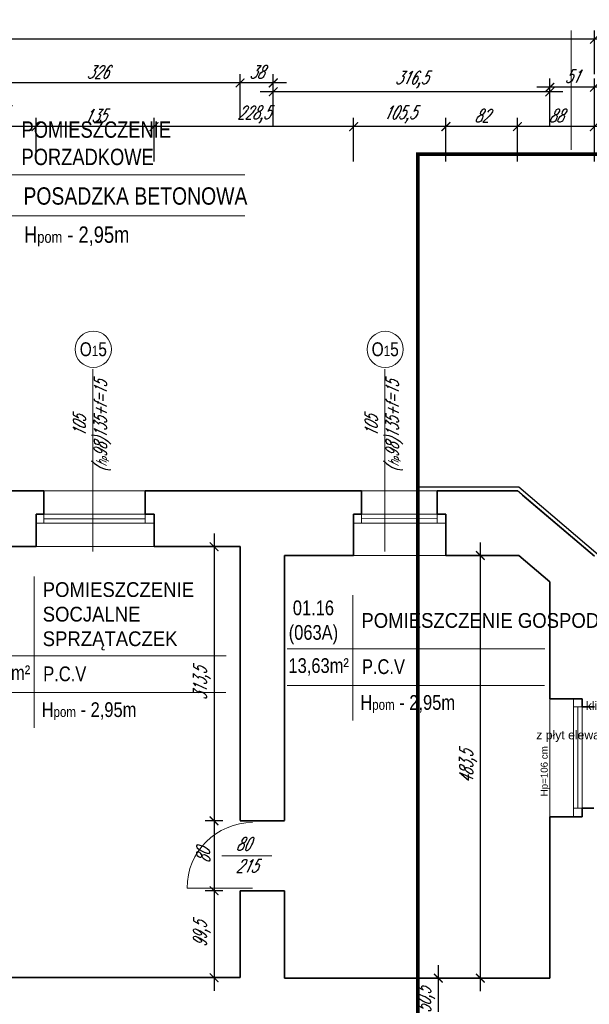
# Model space of a CAD drawing. Header units: millimetres. Extents: x 402 to 79005, y -7782 to 89952.
# Tile 214 of 256: x 25335 to 25987, y 36707 to 37833. Entities that reach past the tile are written whole.
import ezdxf
from ezdxf import colors
from ezdxf.entities.mleader import LeaderData, LeaderLine
from ezdxf.math import Vec2, Vec3

# ---------------------------------------------------------------- set-up
doc = ezdxf.new("R2010")
doc.units = ezdxf.units.MM
doc.header["$LTSCALE"] = 10
doc.linetypes.add('DASHED', pattern=[19.05, 12.7, -6.35])
doc.layers.get('0').update_dxf_attribs({"lineweight": 0})
doc.layers.get('Defpoints').update_dxf_attribs({"color": 253})
for name, color, linetype, lineweight in [('01 parter - ściany', 253, 'Continuous', 35), ('03-01_okna', 253, 'Continuous', 15), ('03_drzwi', 253, 'Continuous', 15), ('04-1_widok', 253, 'Continuous', 5), ('05-01_wymiary', 253, 'Continuous', 5), ('05-03_opis', 253, 'Continuous', 5), ('0_A_GRANICA OPRACOWANIA', 1, 'Continuous', 0), ('0_A_WYMIAROWANIE', 1, 'Continuous', 5), ('0_A_ŚCIANY ', 253, 'Continuous', 30), ('0_OPISY', 1, 'Continuous', 0)]:
    doc.layers.add(name, color=color, linetype=linetype, lineweight=lineweight)
doc.styles.add('ariel', font='ARIAL.TTF', dxfattribs={"width": 0.8})
doc.styles.add('ariel_wym', font='simplex.shx', dxfattribs={"width": 0.65, "oblique": 25})
doc.styles.add('SIMPLEXD', font='simplex.shx', dxfattribs={"width": 0.6})
doc.styles.get("Standard").update_dxf_attribs({"font": 'arial.ttf'})
doc.dimstyles.new('1-100', dxfattribs={"dimtxt": 16, "dimasz": 5, "dimexe": 0, "dimexo": 0, "dimgap": 5, "dimtad": 1, "dimdec": 1, "dimtxsty": 'SIMPLEXD', "dimcen": 5, "dimclrt": 256, "dimadec": 0, "dimazin": 0, "dimtfac": 1, "dimtdec": 0, "dimtix": 1, "dimtmove": 1, "dimatfit": 3, "dimldrblk": 'LP', "dimfxl": 0, "dimarcsym": 0})
doc.dimstyles.new('ariel 50', dxfattribs={"dimtxt": 15, "dimasz": 10, "dimexe": 10, "dimexo": 0, "dimgap": 5, "dimtad": 1, "dimdec": 1, "dimrnd": 0.5, "dimtxsty": 'ariel_wym', "dimblk": 'ARCHTICK', "dimcen": 2.5, "dimdle": 15, "dimazin": 0, "dimtfac": 1, "dimtdec": 1, "dimtix": 1, "dimtmove": 0, "dimatfit": 3, "dimldrblk": 'DOT', "dimfxl": 0, "dimarcsym": 0})
doc.dimstyles.new('ariel 50 wnętrze', dxfattribs={"dimtxt": 15, "dimasz": 10, "dimexe": 10, "dimexo": 0, "dimgap": 5, "dimtad": 1, "dimdec": 1, "dimrnd": 0.5, "dimtxsty": 'ariel_wym', "dimblk": 'ARCHTICK', "dimcen": 2.5, "dimdle": 15, "dimazin": 0, "dimtfac": 1, "dimtdec": 1, "dimtix": 1, "dimtmove": 0, "dimatfit": 3, "dimldrblk": 'DOT', "dimfxl": 0, "dimarcsym": 0})

# ---------------------------------------------------------------- blocks, each defined once
blk = doc.blocks.new('_ArchTick')
at = {"color": 0, "linetype": 'ByBlock', "const_width": 0.15}
blk.add_lwpolyline([(-0.5, -0.5), (0.5, 0.5)], dxfattribs=at)
blk = doc.blocks.new('*D160')
at = {"layer": '05-01_wymiary', "color": 0, "lineweight": -2}
for p, q in [((25904.6, 37670.5), (25904.6, 37720.5)), ((25992.7, 37670.5), (25992.7, 37720.5)), ((26007.7, 37710.5), (25889.6, 37710.5))]:
    blk.add_line(p, q, dxfattribs=at)
at = {"layer": 'Defpoints', "color": 0, "lineweight": 0}
for p in [(25904.6, 37710.5), (25904.6, 37294), (25992.7, 37219.1)]:
    blk.add_point(p, dxfattribs=at)
at = {"layer": '05-01_wymiary', "color": 0, "lineweight": -2, "xscale": 10, "yscale": 10, "zscale": 10, "rotation": 180}
blk.add_blockref('_ArchTick', (25904.6, 37710.5), dxfattribs=at)
at = {"layer": '05-01_wymiary', "color": 0, "lineweight": -2, "xscale": 10, "yscale": 10, "zscale": 10}
blk.add_blockref('_ArchTick', (25992.7, 37710.5), dxfattribs=at)
at = {"layer": '05-01_wymiary', "color": 0, "insert": (25948.7, 37723), "char_height": 15, "attachment_point": 5, "style": 'ariel_wym'}
blk.add_mtext('88', dxfattribs=at)
blk = doc.blocks.new('_Dot')
at = {"color": 0, "linetype": 'ByBlock', "lineweight": -2}
blk.add_line((-0.5, 0), (-1, 0), dxfattribs=at)
at = {"color": 0, "linetype": 'ByBlock', "const_width": 0.5}
blk.add_lwpolyline([(-0.25, 0, 1), (0.25, 0, 1)], format="xyb", close=True, dxfattribs=at)
blk = doc.blocks.new('*D161')
at = {"layer": '05-01_wymiary', "color": 0, "lineweight": -2}
for p, q in [((25822.8, 37670.5), (25822.8, 37720.5)), ((25904.6, 37670.5), (25904.6, 37720.5)), ((25919.6, 37710.5), (25807.8, 37710.5))]:
    blk.add_line(p, q, dxfattribs=at)
at = {"layer": 'Defpoints', "color": 0, "lineweight": 0}
for p in [(25822.8, 37710.5), (25904.6, 37294), (25822.8, 37219.9)]:
    blk.add_point(p, dxfattribs=at)
at = {"layer": '05-01_wymiary', "color": 0, "lineweight": -2, "xscale": 10, "yscale": 10, "zscale": 10, "rotation": 180}
blk.add_blockref('_ArchTick', (25822.8, 37710.5), dxfattribs=at)
at = {"layer": '05-01_wymiary', "color": 0, "lineweight": -2, "xscale": 10, "yscale": 10, "zscale": 10}
blk.add_blockref('_ArchTick', (25904.6, 37710.5), dxfattribs=at)
at = {"layer": '05-01_wymiary', "color": 0, "insert": (25863.7, 37723), "char_height": 15, "attachment_point": 5, "style": 'ariel_wym'}
blk.add_mtext('82', dxfattribs=at)
blk = doc.blocks.new('*D162')
at = {"layer": '05-01_wymiary', "color": 0, "lineweight": -2}
for p, q in [((25717.2, 37670.5), (25717.2, 37720.5)), ((25822.8, 37670.5), (25822.8, 37720.5)), ((25837.8, 37710.5), (25702.2, 37710.5))]:
    blk.add_line(p, q, dxfattribs=at)
at = {"layer": 'Defpoints', "color": 0, "lineweight": 0}
for p in [(25717.2, 37710.5), (25717.2, 37220), (25822.8, 37219.9)]:
    blk.add_point(p, dxfattribs=at)
at = {"layer": '05-01_wymiary', "color": 0, "lineweight": -2, "xscale": 10, "yscale": 10, "zscale": 10, "rotation": 180}
blk.add_blockref('_ArchTick', (25717.2, 37710.5), dxfattribs=at)
at = {"layer": '05-01_wymiary', "color": 0, "lineweight": -2, "xscale": 10, "yscale": 10, "zscale": 10}
blk.add_blockref('_ArchTick', (25822.8, 37710.5), dxfattribs=at)
at = {"layer": '05-01_wymiary', "color": 0, "insert": (25770, 37724.4), "char_height": 15, "attachment_point": 5, "style": 'ariel_wym'}
blk.add_mtext('105,5', dxfattribs=at)
blk = doc.blocks.new('*D163')
at = {"layer": '05-01_wymiary', "color": 0, "lineweight": -2}
for p, q in [((25488.8, 37670.5), (25488.8, 37720.5)), ((25717.2, 37670.5), (25717.2, 37720.5)), ((25732.2, 37710.5), (25473.8, 37710.5))]:
    blk.add_line(p, q, dxfattribs=at)
at = {"layer": 'Defpoints', "color": 0}
for p in [(25488.8, 37710.5), (25488.8, 37230), (25717.2, 37220)]:
    blk.add_point(p, dxfattribs=at)
at = {"layer": '05-01_wymiary', "color": 0, "lineweight": -2, "xscale": 10, "yscale": 10, "zscale": 10, "rotation": 180}
blk.add_blockref('_ArchTick', (25488.8, 37710.5), dxfattribs=at)
at = {"layer": '05-01_wymiary', "color": 0, "lineweight": -2, "xscale": 10, "yscale": 10, "zscale": 10}
blk.add_blockref('_ArchTick', (25717.2, 37710.5), dxfattribs=at)
at = {"layer": '05-01_wymiary', "color": 0, "insert": (25603, 37724.4), "char_height": 15, "attachment_point": 5, "style": 'ariel_wym'}
blk.add_mtext('228,5', dxfattribs=at)
blk = doc.blocks.new('*D164')
at = {"layer": '05-01_wymiary', "color": 0, "lineweight": -2}
for p, q in [((25353.8, 37670.5), (25353.8, 37720.5)), ((25488.8, 37670.5), (25488.8, 37720.5)), ((25503.8, 37710.5), (25338.8, 37710.5))]:
    blk.add_line(p, q, dxfattribs=at)
at = {"layer": 'Defpoints', "color": 0}
for p in [(25353.8, 37710.5), (25353.8, 37230), (25488.8, 37230)]:
    blk.add_point(p, dxfattribs=at)
at = {"layer": '05-01_wymiary', "color": 0, "lineweight": -2, "xscale": 10, "yscale": 10, "zscale": 10, "rotation": 180}
blk.add_blockref('_ArchTick', (25353.8, 37710.5), dxfattribs=at)
at = {"layer": '05-01_wymiary', "color": 0, "lineweight": -2, "xscale": 10, "yscale": 10, "zscale": 10}
blk.add_blockref('_ArchTick', (25488.8, 37710.5), dxfattribs=at)
at = {"layer": '05-01_wymiary', "color": 0, "insert": (25421.3, 37723), "char_height": 15, "attachment_point": 5, "style": 'ariel_wym'}
blk.add_mtext('135', dxfattribs=at)
blk = doc.blocks.new('*D165')
at = {"layer": '05-01_wymiary', "color": 0, "lineweight": -2}
for p, q in [((25261.2, 37670.5), (25261.2, 37720.5)), ((25353.8, 37670.5), (25353.8, 37720.5)), ((25368.8, 37710.5), (25246.2, 37710.5))]:
    blk.add_line(p, q, dxfattribs=at)
at = {"layer": 'Defpoints', "color": 0}
for p in [(25261.2, 37710.5), (25261.2, 37294), (25353.8, 37230)]:
    blk.add_point(p, dxfattribs=at)
at = {"layer": '05-01_wymiary', "color": 0, "lineweight": -2, "xscale": 10, "yscale": 10, "zscale": 10, "rotation": 180}
blk.add_blockref('_ArchTick', (25261.2, 37710.5), dxfattribs=at)
at = {"layer": '05-01_wymiary', "color": 0, "lineweight": -2, "xscale": 10, "yscale": 10, "zscale": 10}
blk.add_blockref('_ArchTick', (25353.8, 37710.5), dxfattribs=at)
at = {"layer": '05-01_wymiary', "color": 0, "insert": (25307.5, 37724.4), "char_height": 15, "attachment_point": 5, "style": 'ariel_wym'}
blk.add_mtext('92,5', dxfattribs=at)
blk = doc.blocks.new('*D176')
at = {"layer": '05-01_wymiary', "color": 0, "lineweight": -2}
for p, q in [((25941.7, 37715.5), (25941.7, 37765.5)), ((25992.7, 37715.5), (25992.7, 37765.5)), ((26007.7, 37755.5), (25926.7, 37755.5))]:
    blk.add_line(p, q, dxfattribs=at)
at = {"layer": 'Defpoints', "color": 0, "lineweight": 0}
for p in [(25941.7, 37755.5), (25992.7, 37219.1), (25941.7, 37189.7)]:
    blk.add_point(p, dxfattribs=at)
at = {"layer": '05-01_wymiary', "color": 0, "lineweight": -2, "xscale": 10, "yscale": 10, "zscale": 10, "rotation": 180}
blk.add_blockref('_ArchTick', (25941.7, 37755.5), dxfattribs=at)
at = {"layer": '05-01_wymiary', "color": 0, "lineweight": -2, "xscale": 10, "yscale": 10, "zscale": 10}
blk.add_blockref('_ArchTick', (25992.7, 37755.5), dxfattribs=at)
at = {"layer": '05-01_wymiary', "color": 0, "insert": (25967.2, 37768), "char_height": 15, "attachment_point": 5, "style": 'ariel_wym'}
blk.add_mtext('51', dxfattribs=at)
blk = doc.blocks.new('*D177')
at = {"layer": '05-01_wymiary', "color": 0, "lineweight": -2}
for p, q in [((25625.2, 37710.4), (25625.2, 37760.4)), ((25941.7, 37710.4), (25941.7, 37760.4)), ((25956.7, 37750.4), (25610.2, 37750.4))]:
    blk.add_line(p, q, dxfattribs=at)
at = {"layer": 'Defpoints', "color": 0, "lineweight": 0}
for p in [(25625.2, 37750.4), (25625.2, 37219.9), (25941.7, 37189.7)]:
    blk.add_point(p, dxfattribs=at)
at = {"layer": '05-01_wymiary', "color": 0, "lineweight": -2, "xscale": 10, "yscale": 10, "zscale": 10, "rotation": 180}
blk.add_blockref('_ArchTick', (25625.2, 37750.4), dxfattribs=at)
at = {"layer": '05-01_wymiary', "color": 0, "lineweight": -2, "xscale": 10, "yscale": 10, "zscale": 10}
blk.add_blockref('_ArchTick', (25941.7, 37750.4), dxfattribs=at)
at = {"layer": '05-01_wymiary', "color": 0, "insert": (25783.4, 37764.3), "char_height": 15, "attachment_point": 5, "style": 'ariel_wym'}
blk.add_mtext('316,5', dxfattribs=at)
blk = doc.blocks.new('*D178')
at = {"layer": '05-01_wymiary', "color": 0, "lineweight": -2}
for p, q in [((25587.2, 37720.5), (25587.2, 37770.5)), ((25625.2, 37720.5), (25625.2, 37770.5)), ((25640.2, 37760.5), (25572.2, 37760.5))]:
    blk.add_line(p, q, dxfattribs=at)
at = {"layer": 'Defpoints', "color": 0}
for p in [(25587.2, 37760.5), (25587.2, 37230), (25625.2, 37219.9)]:
    blk.add_point(p, dxfattribs=at)
at = {"layer": '05-01_wymiary', "color": 0, "lineweight": -2, "xscale": 10, "yscale": 10, "zscale": 10, "rotation": 180}
blk.add_blockref('_ArchTick', (25587.2, 37760.5), dxfattribs=at)
at = {"layer": '05-01_wymiary', "color": 0, "lineweight": -2, "xscale": 10, "yscale": 10, "zscale": 10}
blk.add_blockref('_ArchTick', (25625.2, 37760.5), dxfattribs=at)
at = {"layer": '05-01_wymiary', "color": 0, "insert": (25606.2, 37773), "char_height": 15, "attachment_point": 5, "style": 'ariel_wym'}
blk.add_mtext('38', dxfattribs=at)
blk = doc.blocks.new('*D179')
at = {"layer": '05-01_wymiary', "color": 0, "lineweight": -2}
for p, q in [((25261.2, 37720.5), (25261.2, 37770.5)), ((25587.2, 37720.5), (25587.2, 37770.5)), ((25602.2, 37760.5), (25246.2, 37760.5))]:
    blk.add_line(p, q, dxfattribs=at)
at = {"layer": 'Defpoints', "color": 0}
for p in [(25261.2, 37760.5), (25261.2, 37294), (25587.2, 37230)]:
    blk.add_point(p, dxfattribs=at)
at = {"layer": '05-01_wymiary', "color": 0, "lineweight": -2, "xscale": 10, "yscale": 10, "zscale": 10, "rotation": 180}
blk.add_blockref('_ArchTick', (25261.2, 37760.5), dxfattribs=at)
at = {"layer": '05-01_wymiary', "color": 0, "lineweight": -2, "xscale": 10, "yscale": 10, "zscale": 10}
blk.add_blockref('_ArchTick', (25587.2, 37760.5), dxfattribs=at)
at = {"layer": '05-01_wymiary', "color": 0, "insert": (25424.2, 37773), "char_height": 15, "attachment_point": 5, "style": 'ariel_wym'}
blk.add_mtext('326', dxfattribs=at)
blk = doc.blocks.new('*D186')
at = {"layer": '05-01_wymiary', "color": 0, "lineweight": -2}
for p, q in [((26007.7, 37810.5), (23878.7, 37810.5)), ((23893.7, 37770.5), (23893.7, 37820.5)), ((25992.7, 37770.5), (25992.7, 37820.5))]:
    blk.add_line(p, q, dxfattribs=at)
at = {"layer": 'Defpoints', "color": 0, "lineweight": 0}
for p in [(23893.7, 37810.5), (23893.7, 37254.1), (25992.7, 37219.1)]:
    blk.add_point(p, dxfattribs=at)
at = {"layer": '05-01_wymiary', "color": 0, "lineweight": -2, "xscale": 10, "yscale": 10, "zscale": 10, "rotation": 180}
blk.add_blockref('_ArchTick', (23893.7, 37810.5), dxfattribs=at)
at = {"layer": '05-01_wymiary', "color": 0, "lineweight": -2, "xscale": 10, "yscale": 10, "zscale": 10}
blk.add_blockref('_ArchTick', (25992.7, 37810.5), dxfattribs=at)
at = {"layer": '05-01_wymiary', "color": 0, "insert": (24943.2, 37823), "char_height": 15, "attachment_point": 5, "style": 'ariel_wym'}
blk.add_mtext('2099', dxfattribs=at)
blk = doc.blocks.new('*D867')
at = {"layer": '05-01_wymiary', "color": 0, "lineweight": -2}
for p, q in [((25557.5, 37245), (25557.5, 36901.4)), ((25567.5, 37230), (25547.5, 37230)), ((25567.5, 36916.4), (25547.5, 36916.4))]:
    blk.add_line(p, q, dxfattribs=at)
at = {"layer": 'Defpoints', "color": 0}
for p in [(25587.2, 37230), (25557.5, 36916.4), (25587.2, 36916.4)]:
    blk.add_point(p, dxfattribs=at)
at = {"layer": '05-01_wymiary', "color": 0, "lineweight": -2, "xscale": 10, "yscale": 10, "zscale": 10}
for p, rotation in [((25557.5, 37230), 90), ((25557.5, 36916.4), 270)]:
    blk.add_blockref('_ArchTick', p, dxfattribs=dict(at, rotation=rotation))
at = {"layer": '05-01_wymiary', "color": 0, "insert": (25543.6, 37073.2), "char_height": 15, "attachment_point": 5, "rotation": 90, "style": 'ariel_wym'}
blk.add_mtext('313,5', dxfattribs=at)
blk = doc.blocks.new('*D868')
at = {"layer": '05-01_wymiary', "color": 0, "lineweight": -2}
for p, q in [((25557.5, 36931.4), (25557.5, 36821.4)), ((25567.5, 36916.4), (25547.5, 36916.4)), ((25567.5, 36836.4), (25547.5, 36836.4))]:
    blk.add_line(p, q, dxfattribs=at)
at = {"layer": 'Defpoints', "color": 0}
for p in [(25587.2, 36916.4), (25557.5, 36836.4), (25587.2, 36836.4)]:
    blk.add_point(p, dxfattribs=at)
at = {"layer": '05-01_wymiary', "color": 0, "lineweight": -2, "xscale": 10, "yscale": 10, "zscale": 10}
for p, rotation in [((25557.5, 36916.4), 90), ((25557.5, 36836.4), 270)]:
    blk.add_blockref('_ArchTick', p, dxfattribs=dict(at, rotation=rotation))
at = {"layer": '05-01_wymiary', "color": 0, "insert": (25545, 36876.4), "char_height": 15, "attachment_point": 5, "rotation": 90, "style": 'ariel_wym'}
blk.add_mtext('80', dxfattribs=at)
blk = doc.blocks.new('*D869')
at = {"layer": '05-01_wymiary', "color": 0, "lineweight": -2}
for p, q in [((25862.2, 36721.4), (25862.2, 37234.9)), ((25872.2, 37219.9), (25852.2, 37219.9)), ((25872.2, 36736.4), (25852.2, 36736.4))]:
    blk.add_line(p, q, dxfattribs=at)
at = {"layer": 'Defpoints', "color": 0, "lineweight": 0}
for p in [(25862.2, 37219.9), (25874, 37219.9), (25941.7, 36736.4)]:
    blk.add_point(p, dxfattribs=at)
at = {"layer": '05-01_wymiary', "color": 0, "lineweight": -2, "xscale": 10, "yscale": 10, "zscale": 10}
for p, rotation in [((25862.2, 37219.9), 90), ((25862.2, 36736.4), 270)]:
    blk.add_blockref('_ArchTick', p, dxfattribs=dict(at, rotation=rotation))
at = {"layer": '05-01_wymiary', "color": 0, "insert": (25848.3, 36978.2), "char_height": 15, "attachment_point": 5, "rotation": 90, "style": 'ariel_wym'}
blk.add_mtext('483,5', dxfattribs=at)
blk = doc.blocks.new('*D352')
at = {"layer": '05-01_wymiary', "color": 0, "lineweight": -2}
for p, q in [((25814.1, 36751.4), (25814.1, 36671)), ((25824.1, 36736.4), (25804.1, 36736.4)), ((25824.1, 36686), (25804.1, 36686))]:
    blk.add_line(p, q, dxfattribs=at)
at = {"layer": 'Defpoints', "color": 0, "lineweight": 0}
for p in [(25941.7, 36736.4), (25814.1, 36686), (25854.2, 36686)]:
    blk.add_point(p, dxfattribs=at)
at = {"layer": '05-01_wymiary', "color": 0, "lineweight": -2, "xscale": 10, "yscale": 10, "zscale": 10}
for p, rotation in [((25814.1, 36736.4), 90), ((25814.1, 36686), 270)]:
    blk.add_blockref('_ArchTick', p, dxfattribs=dict(at, rotation=rotation))
at = {"layer": '05-01_wymiary', "color": 0, "insert": (25800.2, 36711.2), "char_height": 15, "attachment_point": 5, "rotation": 90, "style": 'ariel_wym'}
blk.add_mtext('50,5', dxfattribs=at)
blk = doc.blocks.new('*D651')
at = {"layer": '05-01_wymiary', "color": 0, "lineweight": -2}
for p, q in [((25557.5, 36851.4), (25557.5, 36722)), ((25567.5, 36836.4), (25547.5, 36836.4)), ((25567.5, 36737), (25547.5, 36737))]:
    blk.add_line(p, q, dxfattribs=at)
at = {"layer": 'Defpoints', "color": 0}
for p in [(25587.2, 36836.4), (25557.5, 36737), (25587.2, 36737)]:
    blk.add_point(p, dxfattribs=at)
at = {"layer": '05-01_wymiary', "color": 0, "lineweight": -2, "xscale": 10, "yscale": 10, "zscale": 10}
for p, rotation in [((25557.5, 36836.4), 90), ((25557.5, 36737), 270)]:
    blk.add_blockref('_ArchTick', p, dxfattribs=dict(at, rotation=rotation))
at = {"layer": '05-01_wymiary', "color": 0, "insert": (25543.6, 36786.7), "char_height": 15, "attachment_point": 5, "rotation": 90, "style": 'ariel_wym'}
blk.add_mtext('99,5', dxfattribs=at)
blk = doc.blocks.new('*D3757')
at = {"layer": '0_A_WYMIAROWANIE', "color": 0, "lineweight": -2}
for p, q in [((25879.2, 36658), (25879.2, 36653)), ((25884.2, 36653), (26081.2, 36653)), ((26086.2, 36658), (26086.2, 36653))]:
    blk.add_line(p, q, dxfattribs=at)
at = {"layer": '0_A_WYMIAROWANIE', "color": 0, "lineweight": 9}
for points in [[(25884.2, 36653.8), (25884.2, 36652.1), (25879.2, 36653)], [(26081.2, 36652.1), (26081.2, 36653.8), (26086.2, 36653)]]:
    blk.add_solid(points, dxfattribs=at)
at = {"layer": 'Defpoints', "color": 0, "lineweight": 9}
for p in [(26086.2, 36728.6), (25879.2, 36688.6), (26086.2, 36653)]:
    blk.add_point(p, dxfattribs=at)
at = {"layer": '0_A_WYMIAROWANIE', "insert": (25982.7, 36666), "char_height": 16, "attachment_point": 5, "style": 'SIMPLEXD'}
blk.add_mtext('207', dxfattribs=at)
blk = doc.blocks.new('LP')
for p, q in [((0, 0), (-1, 0)), ((0, 1), (0, 0)), ((0, -1), (0, 0)), ((0, 0), (1, 0))]:
    blk.add_line(p, q)
at = {"const_width": 0.2}
blk.add_lwpolyline([(0.71, 0.71), (-0.71, -0.71)], dxfattribs=at)

msp = doc.modelspace()

# ---------------------------------------------------------------- linework, layer by layer
at = {"layer": '01 parter - ściany'}
for p, q in [((25362.81, 37294.05), (25261.21, 37294.05)), ((25362.81, 37294.07), (25362.81, 37267.07)), ((25726.18, 37294.08), (25478.83, 37294.06)), ((25478.83, 37294.06), (25478.83, 37267.05)), ((25726.18, 37294.08), (25726.18, 37267.08)), ((25904.65, 37294.05), (25812.82, 37294.05)), ((25812.82, 37294.05), (25812.82, 37267.05)), ((25910.52, 37289.05), (25992.65, 37219.12)), ((25353.83, 37230.05), (25353.83, 37267.07)), ((25362.81, 37267.07), (25353.83, 37267.07)), ((25488.8, 37267.07), (25478.83, 37267.07)), ((25488.83, 37230.05), (25488.83, 37267.05)), ((25488.83, 37230.05), (25488.83, 37267.05)), ((25717.21, 37219.96), (25717.21, 37267.08)), ((25726.18, 37267.08), (25717.21, 37267.08)), ((25822.8, 37267.07), (25812.82, 37267.07)), ((25822.83, 37219.92), (25822.82, 37267.05)), ((25822.83, 37219.92), (25822.82, 37267.05)), ((25353.83, 37230.05), (25261.2, 37230.05)), ((25587.21, 37230.05), (25488.83, 37230.05)), ((25587.21, 37230.05), (25587.21, 36916.88)), ((25638.21, 36916.88), (25638.21, 37219.92)), ((25638.21, 37219.92), (25717.21, 37219.92)), ((25822.83, 37219.92), (25906.21, 37219.92)), ((25906.21, 37219.92), (25941.65, 37189.75)), ((25941.65, 37055.91), (25941.65, 37189.75)), ((25941.65, 37055.91), (25978.67, 37055.91)), ((25978.67, 37046.94), (25978.67, 37055.91)), ((25992.65, 37046.93), (25978.67, 37046.94)), ((25941.64, 36920.91), (25978.64, 36920.91)), ((25941.64, 36920.91), (25978.64, 36920.91)), ((25941.68, 36736.37), (25941.68, 36920.86)), ((25992.14, 36930.91), (25978.64, 36930.91)), ((25978.66, 36920.94), (25978.66, 36930.91)), ((25587.21, 36916.42), (25638.21, 36916.42)), ((25587.21, 36836.42), (25638.21, 36836.42)), ((25587.21, 36836.42), (25587.21, 36737.05)), ((25638.21, 36736.42), (25638.21, 36836.42)), ((25587.21, 36737.05), (25261.09, 36737.05)), ((25638.21, 36736.42), (25941.68, 36736.42))]:
    msp.add_line(p, q, dxfattribs=at)
at = {"layer": '03-01_okna', "linetype": 'Continuous', "lineweight": 0}
for p, q in [((25362.81, 37294.07), (25478.83, 37294.06)), ((25726.18, 37294.08), (25812.82, 37294.05)), ((25362.81, 37267.07), (25362.8, 37257.07)), ((25478.83, 37267.05), (25362.81, 37267.07)), ((25478.83, 37262.05), (25362.81, 37262.07)), ((25478.83, 37267.05), (25478.83, 37257.05)), ((25812.82, 37267.05), (25726.18, 37267.08)), ((25726.18, 37267.08), (25726.18, 37257.08)), ((25812.82, 37262.05), (25726.18, 37262.08)), ((25812.82, 37267.05), (25812.82, 37257.05)), ((25488.83, 37257.05), (25353.83, 37257.07)), ((25822.82, 37257.05), (25717.21, 37257.08)), ((25968.64, 36920.91), (25968.67, 37055.91)), ((25978.67, 37046.94), (25968.67, 37046.94)), ((25973.64, 36930.91), (25973.67, 37046.94)), ((25978.64, 36930.91), (25978.67, 37046.94)), ((25978.64, 36930.91), (25968.64, 36930.91))]:
    msp.add_line(p, q, dxfattribs=at)
at = {"layer": '03_drzwi'}
for p, q in [((25623.6, 36876.41), (25566.41, 36876.43)), ((25526.54, 36839.42), (25601.54, 36839.42))]:
    msp.add_line(p, q, dxfattribs=at)
msp.add_arc((25601.54, 36839.42), 75, 90, 180, dxfattribs=at)
at = {"layer": '04-1_widok'}
for p, q in [((25353.83, 37230.05), (25488.82, 37230.06)), ((25717.21, 37219.96), (25822.83, 37219.92)), ((25941.69, 37055.97), (25941.65, 36920.97))]:
    msp.add_line(p, q, dxfattribs=at)
at = {"layer": '05-01_wymiary'}
msp.add_line((25966.21, 37820.51), (25966.21, 37684), dxfattribs=at)
at = {"layer": '05-03_opis'}
for p, q in [((25225.8, 37655.25), (25592.78, 37655.25)), ((25226.26, 37608.57), (25592.59, 37608.57)), ((25351.75, 37195.78), (25351.75, 37022.91)), ((25716.41, 37174.7), (25716.41, 37031.13)), ((25641.02, 37113.28), (25936.1, 37113.28)), ((25276.36, 37105.06), (25571.44, 37105.06)), ((25641.02, 37071.26), (25935.63, 37071.26)), ((25276.06, 37063.04), (25570.97, 37063.04))]:
    msp.add_line(p, q, dxfattribs=at)
at = {"layer": '05-03_opis', "lineweight": 0}
for p, q in [((25418.83, 37224.69), (25418.83, 37433.09)), ((25752.82, 37224.69), (25752.82, 37433.09))]:
    msp.add_line(p, q, dxfattribs=at)
for centre in [(25419.33, 37455.78), (25753.32, 37455.77)]:
    msp.add_circle(centre, 20.69, dxfattribs=at)
at = {"layer": '0_A_GRANICA OPRACOWANIA', "color": 1, "linetype": 'DASHED', "const_width": 4}
msp.add_lwpolyline([(25790.69, 37678.95), (26803.78, 37678.95), (26803.78, 36285.02), (25790.69, 36285.02)], close=True, dxfattribs=at)
at = {"layer": '0_A_ŚCIANY ', "lineweight": 30}
for points in [[(25790.69, 37298.55), (25906.3, 37298.55), (25997.15, 37221.2)], [(25812.82, 37294.04), (25904.65, 37294.05)], [(25992.65, 37219.12), (25904.65, 37294.05)]]:
    msp.add_lwpolyline(points, dxfattribs=at)

# ---------------------------------------------------------------- texts
at = {"layer": '01 parter - ściany', "insert": (25941.67, 36944.36), "char_height": 8, "width": 160.5905, "attachment_point": 7, "rotation": 90.0085}
msp.add_mtext('Hp=106 cm', dxfattribs=at)
at = {"layer": '03_drzwi', "insert": (25582.37, 36857.37), "char_height": 15, "width": 160.5905, "attachment_point": 7, "rotation": 0.0085, "style": 'ariel_wym'}
msp.add_mtext('80\\P215', dxfattribs=at)
at = {"layer": '05-03_opis', "style": 'ariel'}
for s, insert, char_height, width, attachment_point in [('POMIESZCZENIE \\PPORZADKOWE', (25337.2, 37691.39), 18.7387, 258.2312, 4), (' POSADZKA BETONOWA', (25333.22, 37631.04), 19.8396, 273.4023, 4), ('{\\fArial|b0|i0|c238|p34; H\\H0.7x;pom\\H1.429x; - 2,95m}', (25334.29, 37585), 18.7387, 258.2312, 4), ('\\W0.9;{\\fArial|b0|i0|c238|p34;POMIESZCZENIE \\PSOCJALNE\\PSPRZĄTACZEK}', (25361.38, 37150.35), 16.8648, 337.5404, 4), ('{\\fArial|b0|i0|c238|p34;01.16\\P(063A)}', (25671.19, 37143.49), 16.8648, 78.4171, 5), ('\\W0.9;{\\fArial|b0|i0|c238|p34;POMIESZCZENIE GOSPODARCZE}', (25726.04, 37145.5), 16.8648, 337.5404, 4), ('{\\fArial|b0|i0|c238|p34;13,63m²}', (25677.2, 37092.47), 16.8648, 78.4171, 5), ('P.C.V', (25726.73, 37092.67), 16.865, 232.4081, 4), ('{\\fArial|b0|i0|c238|p34;16,07m²}', (25312.54, 37084.25), 16.8648, 78.4171, 5), ('P.C.V', (25362.07, 37084.44), 16.865, 232.4081, 4), ('{\\fArial|b0|i0|c238|p34; H\\H0.7x;pom\\H1.429x; - 2,95m}', (25719.62, 37050.05), 16.8648, 232.4081, 4), ('{\\fArial|b0|i0|c238|p34; H\\H0.7x;pom\\H1.429x; - 2,95m}', (25354.96, 37041.83), 16.8648, 232.4081, 4)]:
    msp.add_mtext(s, dxfattribs=dict(at, insert=insert, char_height=char_height, width=width, attachment_point=attachment_point))
at = {"layer": '05-03_opis', "lineweight": 0, "char_height": 15.84, "width": 75.1935, "attachment_point": 5, "style": 'ariel'}
for insert in [(25419.33, 37455.78), (25753.32, 37455.77)]:
    msp.add_mtext('O{\\H0.7576x;1}5', dxfattribs=dict(at, insert=insert))
at = {"layer": '05-03_opis', "lineweight": 0, "char_height": 14.4, "width": 62.6613, "attachment_point": 5, "rotation": 90, "style": 'ariel_wym'}
for insert in [(25417.75, 37367.94), (25751.74, 37367.93)]:
    msp.add_mtext('105\\P({\\H0.8333x;h\\H0.6x;p}98)135+f=15', dxfattribs=dict(at, insert=insert))

# ---------------------------------------------------------------- dimensions: what is measured, and where the dimension line sits
at = {"layer": '05-01_wymiary'}
for base, p2, picture, middle in [((23893.65, 37810.51), (23893.65, 37254.11), '*D186', (24943.15, 37823.01)), ((25941.65, 37755.51), (25941.65, 37189.75), '*D176', (25967.15, 37768.01)), ((25904.65, 37710.51), (25904.65, 37294.05), '*D160', (25948.65, 37723.01))]:
    dim = msp.add_linear_dim(base=base, p1=(25992.65, 37219.12), p2=p2, dimstyle='ariel 50', dxfattribs=at)
    dim.commit()
    dim.dimension.update_dxf_attribs({"geometry": picture, "text_midpoint": middle})
for base, p1, p2, picture, middle in [((25261.21, 37760.51), (25587.21, 37230.05), (25261.21, 37294.05), '*D179', (25424.21, 37773.01)), ((25587.21, 37760.51), (25625.21, 37219.92), (25587.21, 37230.05), '*D178', (25606.21, 37773.01)), ((25625.21, 37750.39), (25941.65, 37189.75), (25625.21, 37219.92), '*D177', (25783.43, 37764.31)), ((25261.21, 37710.51), (25353.83, 37230.05), (25261.21, 37294.05), '*D165', (25307.52, 37724.44)), ((25353.83, 37710.51), (25488.83, 37230.05), (25353.83, 37230.05), '*D164', (25421.33, 37723.01)), ((25488.83, 37710.5), (25717.21, 37219.96), (25488.83, 37230.05), '*D163', (25603.02, 37724.43)), ((25717.21, 37710.51), (25822.83, 37219.92), (25717.21, 37219.96), '*D162', (25770.02, 37724.44)), ((25822.83, 37710.51), (25904.65, 37294.05), (25822.83, 37219.92), '*D161', (25863.74, 37723.01))]:
    dim = msp.add_linear_dim(base=base, p1=p1, p2=p2, dimstyle='ariel 50', override={"dimtmove": 1}, dxfattribs=at)
    dim.commit()
    dim.dimension.update_dxf_attribs({"geometry": picture, "text_midpoint": middle})
for base, p1, p2, picture, middle in [((25557.5, 36916.42), (25587.21, 37230.05), (25587.21, 36916.42), '*D867', (25543.57, 37073.23)), ((25862.2, 37219.92), (25941.68, 36736.42), (25874.05, 37219.92), '*D869', (25848.27, 36978.17))]:
    dim = msp.add_linear_dim(base=base, p1=p1, p2=p2, angle=90, dimstyle='ariel 50 wnętrze', dxfattribs=at)
    dim.commit()
    dim.dimension.update_dxf_attribs({"geometry": picture, "text_midpoint": middle})
for base, p1, p2, picture, middle in [((25557.5, 36836.42), (25587.21, 36916.42), (25587.21, 36836.42), '*D868', (25545, 36876.42)), ((25557.5, 36737.05), (25587.21, 36836.42), (25587.21, 36737.05), '*D651', (25543.57, 36786.73)), ((25814.14, 36686.05), (25941.68, 36736.42), (25854.15, 36686.05), '*D352', (25800.21, 36711.23))]:
    dim = msp.add_linear_dim(base=base, p1=p1, p2=p2, angle=90, dimstyle='ariel 50 wnętrze', override={"dimtmove": 1}, dxfattribs=at)
    dim.commit()
    dim.dimension.update_dxf_attribs({"geometry": picture, "text_midpoint": middle})
at = {"layer": '0_A_WYMIAROWANIE'}
dim = msp.add_linear_dim(base=(26086.15, 36652.96), p1=(25879.15, 36688.62), p2=(26086.15, 36728.62), dimstyle='1-100', dxfattribs=at)
dim.commit()
dim.dimension.update_dxf_attribs({"geometry": '*D3757', "text_midpoint": (25982.65, 36665.96)})

# ---------------------------------------------------------------- leaders
at = {"layer": '0_OPISY', "color": 5, "lineweight": 0}
ml = msp.add_multileader_mtext('Standard', dxfattribs=at)
ml.set_content('Projektowany kanał \\Pklimatyzacyjno-wentylacyjny \\Pz obudową \\Pz płyt elewacyjnych w kolorze szarym   \\P30x110 cm', color=5)
ml.set_leader_properties()
ml.build(insert=Vec2(0, 0))
ml.multileader.update_dxf_attribs({"dogleg_length": 0.36, "arrow_head_size": 10})
ctx = ml.context
ctx.base_point, ctx.char_height, ctx.arrow_head_size, ctx.landing_gap_size, ctx.plane_origin = Vec3(25927.15, 37064.6), 10, 10, 0.09, Vec3(25818.37, 37100.08)
ctx.text_align_type = 2
notes = []
notes.append((ctx, [(0, (1, 1, 0), (26157.87, 37064.6), (-1, 0), 0.36, [(0, [(26233.95, 36962.3)], 0, [])])]))
ctx.mtext.insert, ctx.mtext.alignment, ctx.mtext.flow_direction = Vec3(26157.42, 37069.69), 3, 5
for ctx, leaders in notes:
    for number, flags, end, landing, length, lines in leaders:
        leader = LeaderData()
        leader.index, (leader.has_last_leader_line, leader.has_dogleg_vector, leader.attachment_direction) = number, flags
        leader.last_leader_point, leader.dogleg_vector, leader.dogleg_length = Vec3(end), Vec3(landing), length
        for number, points, colour, breaks in lines:
            line = LeaderLine()
            line.index, line.vertices, line.color, line.breaks = number, Vec3.list(points), colors.encode_raw_color(colour), breaks
            leader.lines.append(line)
        ctx.leaders.append(leader)

doc.saveas('drawing.dxf')
